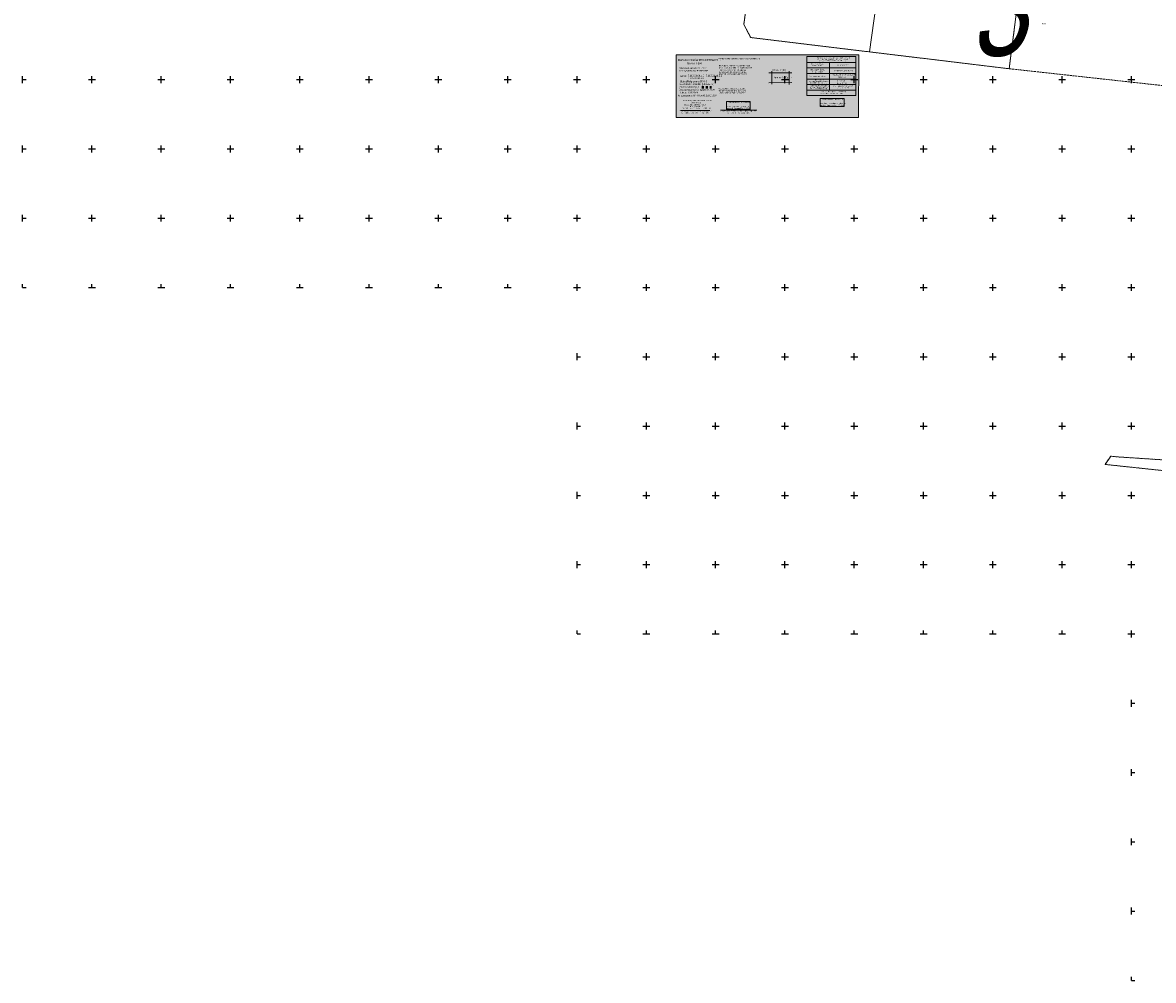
# Model space of a CAD drawing. Header units: metres. Extents: x 7523615 to 7533948, y 5492686 to 5502120.
# Tile 5 of 256: x 7529200 to 7530016, y 5497000 to 5497691. Entities that reach past the tile are written whole.
import ezdxf
from ezdxf.enums import TextEntityAlignment as Align

# ---------------------------------------------------------------- set-up
doc = ezdxf.new("R2010")
doc.units = ezdxf.units.M
for name, pattern in [('1.4_1.4', [2.8, 1.4, -1.4]), ('219-500', [0]), ('egkk-500', [2, 1.5, -0.5]), ('egug-500', [1, 0.5, -0.5])]:
    doc.linetypes.add(name, pattern=pattern)
doc.layers.get('0').update_dxf_attribs({"color": 2, "lineweight": 5})
doc.styles.get("Standard").update_dxf_attribs({"font": 'Working1250', "width": 0.75})

# ---------------------------------------------------------------- blocks, each defined once
blk = doc.blocks.new('203')
at = {"linetype": 'Continuous', "lineweight": 0}
h = blk.add_hatch(color=0, dxfattribs=at)
edge = h.paths.add_edge_path()
edge.add_arc((0, 0), 0.045, 0, 360)
blk = doc.blocks.new('RAMKA500K')
at = {"color": 0}
for p, q in [((0, 247.5), (0, 250)), ((0, 250), (2.5, 250)), ((47.5, 250), (52.5, 250)), ((50, 247.5), (50, 250)), ((97.5, 250), (102.5, 250)), ((100, 247.5), (100, 250)), ((147.5, 250), (152.5, 250)), ((150, 247.5), (150, 250)), ((197.5, 250), (202.5, 250)), ((200, 247.5), (200, 250)), ((247.5, 250), (252.5, 250)), ((250, 247.5), (250, 250)), ((297.5, 250), (302.5, 250)), ((300, 247.5), (300, 250)), ((347.5, 250), (352.5, 250)), ((350, 247.5), (350, 250)), ((397.5, 250), (400, 250)), ((400, 247.5), (400, 250)), ((0, 197.5), (0, 202.5)), ((0, 200), (2.5, 200)), ((47.5, 200), (52.5, 200)), ((50, 197.5), (50, 202.5)), ((97.5, 200), (102.5, 200)), ((100, 197.5), (100, 202.5)), ((147.5, 200), (152.5, 200)), ((150, 197.5), (150, 202.5)), ((197.5, 200), (202.5, 200)), ((200, 197.5), (200, 202.5)), ((247.5, 200), (252.5, 200)), ((250, 197.5), (250, 202.5)), ((297.5, 200), (302.5, 200)), ((300, 197.5), (300, 202.5)), ((347.5, 200), (352.5, 200)), ((350, 197.5), (350, 202.5)), ((397.5, 200), (400, 200)), ((400, 197.5), (400, 202.5)), ((0, 147.5), (0, 152.5)), ((0, 150), (2.5, 150)), ((47.5, 150), (52.5, 150)), ((50, 147.5), (50, 152.5)), ((97.5, 150), (102.5, 150)), ((100, 147.5), (100, 152.5)), ((147.5, 150), (152.5, 150)), ((150, 147.5), (150, 152.5)), ((197.5, 150), (202.5, 150)), ((200, 147.5), (200, 152.5)), ((247.5, 150), (252.5, 150)), ((250, 147.5), (250, 152.5)), ((297.5, 150), (302.5, 150)), ((300, 147.5), (300, 152.5)), ((347.5, 150), (352.5, 150)), ((350, 147.5), (350, 152.5)), ((397.5, 150), (400, 150)), ((400, 147.5), (400, 152.5)), ((0, 97.5), (0, 102.5)), ((0, 100), (2.5, 100)), ((47.5, 100), (52.5, 100)), ((50, 97.5), (50, 102.5)), ((97.5, 100), (102.5, 100)), ((100, 97.5), (100, 102.5)), ((147.5, 100), (152.5, 100)), ((150, 97.5), (150, 102.5)), ((197.5, 100), (202.5, 100)), ((200, 97.5), (200, 102.5)), ((247.5, 100), (252.5, 100)), ((250, 97.5), (250, 102.5)), ((297.5, 100), (302.5, 100)), ((300, 97.5), (300, 102.5)), ((347.5, 100), (352.5, 100)), ((350, 97.5), (350, 102.5)), ((397.5, 100), (400, 100)), ((400, 97.5), (400, 102.5)), ((0, 47.5), (0, 52.5)), ((0, 50), (2.5, 50)), ((47.5, 50), (52.5, 50)), ((50, 47.5), (50, 52.5)), ((97.5, 50), (102.5, 50)), ((100, 47.5), (100, 52.5)), ((147.5, 50), (152.5, 50)), ((150, 47.5), (150, 52.5)), ((197.5, 50), (202.5, 50)), ((200, 47.5), (200, 52.5)), ((247.5, 50), (252.5, 50)), ((250, 47.5), (250, 52.5)), ((297.5, 50), (302.5, 50)), ((300, 47.5), (300, 52.5)), ((347.5, 50), (352.5, 50)), ((350, 47.5), (350, 52.5)), ((397.5, 50), (400, 50)), ((400, 47.5), (400, 52.5)), ((0, 0), (0, 2.5)), ((0, 0), (2.5, 0)), ((47.5, 0), (52.5, 0)), ((50, 0), (50, 2.5)), ((97.5, 0), (102.5, 0)), ((100, 0), (100, 2.5)), ((147.5, 0), (152.5, 0)), ((150, 0), (150, 2.5)), ((197.5, 0), (202.5, 0)), ((200, 0), (200, 2.5)), ((247.5, 0), (252.5, 0)), ((250, 0), (250, 2.5)), ((297.5, 0), (302.5, 0)), ((300, 0), (300, 2.5)), ((347.5, 0), (352.5, 0)), ((350, 0), (350, 2.5)), ((397.5, 0), (400, 0)), ((400, 0), (400, 2.5))]:
    blk.add_line(p, q, dxfattribs=at)

msp = doc.modelspace()

# ---------------------------------------------------------------- hatches: boundary and pattern name
at = {"layer": 'Pieczątka na wyrysie', "linetype": 'CONTINUOUS', "lineweight": 13}
for points in [[(7529671.49, 5497622.55), (7529671.49, 5497667.75), (7529803.2, 5497667.75), (7529803.16, 5497622.55)], [(7529707.8, 5497628.49), (7529724.98, 5497628.49), (7529724.98, 5497634.24), (7529707.8, 5497634.24)], [(7529775.5, 5497630.67), (7529792.68, 5497630.67), (7529792.68, 5497636.43), (7529775.5, 5497636.43)]]:
    msp.add_hatch(color=0, dxfattribs=at).paths.add_polyline_path(points)

# ---------------------------------------------------------------- linework, layer by layer
at = {"layer": '217-kontur klasyfikacyjny', "color": 7, "linetype": 'egkk-500', "lineweight": 18, "flags": 128}
for points in [[(7529728.58, 5497748.48), (7529720.25, 5497689.74)], [(7529720.25, 5497689.74), (7529725.32, 5497680.33)], [(7529916.05, 5497691.28), (7529911.74, 5497657.86)], [(7529725.32, 5497680.33), (7529810.91, 5497670.01)], [(7529810.91, 5497670.01), (7529911.74, 5497657.86)], [(7529911.74, 5497657.86), (7530117.74, 5497635.21)]]:
    msp.add_lwpolyline(points, dxfattribs=at)
at = {"layer": '218-kontur użytku gruntowego', "color": 7, "linetype": 'egug-500', "lineweight": 18, "flags": 128}
for points in [[(7529728.58, 5497748.48), (7529720.25, 5497689.74)], [(7529720.25, 5497689.74), (7529725.32, 5497680.33)], [(7529916.05, 5497691.28), (7529911.74, 5497657.86)], [(7529725.32, 5497680.33), (7529810.91, 5497670.01)], [(7529810.91, 5497670.01), (7529911.74, 5497657.86)], [(7529911.74, 5497657.86), (7530117.74, 5497635.21)], [(7529985.01, 5497378.29), (7529980.93, 5497372.33)], [(7529990.33, 5497377.72), (7529985.01, 5497378.29)], [(7529980.93, 5497372.33), (7530010.24, 5497369.22)], [(7530033.5, 5497374.9), (7529990.33, 5497377.72)], [(7530010.24, 5497369.22), (7530036.09, 5497366.46)]]:
    msp.add_lwpolyline(points, dxfattribs=at)
at = {"layer": '219-działka ewidencyjna', "color": 3, "linetype": '219-500', "lineweight": 18, "flags": 128}
for points in [[(7529810.91, 5497670.01), (7529823.32, 5497758.16)], [(7529728.58, 5497748.48), (7529720.25, 5497689.74)], [(7529911.74, 5497657.86), (7529921.48, 5497733.39)], [(7529725.32, 5497680.33), (7529720.25, 5497689.74)], [(7529725.32, 5497680.33), (7529810.91, 5497670.01)], [(7529810.91, 5497670.01), (7529911.74, 5497657.86)], [(7529980.93, 5497372.33), (7529985.01, 5497378.29)], [(7529990.33, 5497377.72), (7529985.01, 5497378.29)], [(7530010.24, 5497369.22), (7529980.93, 5497372.33)], [(7529990.33, 5497377.72), (7530033.5, 5497374.9)], [(7530010.24, 5497369.22), (7530036.09, 5497366.46)]]:
    msp.add_lwpolyline(points, dxfattribs=at)
at = {"layer": 'Pieczątka na wyrysie', "color": 7, "linetype": 'CONTINUOUS', "lineweight": 13, "flags": 128}
msp.add_lwpolyline([(7529671.49, 5497622.55), (7529671.49, 5497667.75), (7529803.2, 5497667.75), (7529803.16, 5497622.55)], close=True, dxfattribs=at)
at = {"layer": 'Pieczątka na wyrysie', "color": 1, "linetype": 'CONTINUOUS', "lineweight": 13, "flags": 128}
for points in [[(7529765.75, 5497666.67), (7529765.75, 5497638.43)], [(7529801.12, 5497666.67), (7529765.75, 5497666.67)], [(7529801.12, 5497666.67), (7529801.12, 5497638.43)], [(7529801.12, 5497662.43), (7529765.75, 5497662.43)], [(7529801.12, 5497658.43), (7529765.75, 5497658.43)], [(7529782.14, 5497642.43), (7529782.14, 5497662.43)], [(7529801.12, 5497654.43), (7529765.75, 5497654.43)], [(7529801.12, 5497650.43), (7529765.75, 5497650.43)], [(7529801.12, 5497646.43), (7529765.75, 5497646.43)], [(7529801.12, 5497642.43), (7529765.75, 5497642.43)], [(7529801.12, 5497638.43), (7529765.75, 5497638.43)]]:
    msp.add_lwpolyline(points, dxfattribs=at)
at = {"layer": 'Pieczątka na wyrysie', "color": 7, "linetype": 'CONTINUOUS', "lineweight": 13, "flags": 128}
for points in [[(7529740.57, 5497655.99), (7529740.58, 5497646.62)], [(7529752.96, 5497656.19), (7529752.97, 5497646.54)], [(7529754.87, 5497647.79), (7529738.38, 5497647.78)], [(7529754.91, 5497654.88), (7529738.42, 5497654.89)], [(7529674.61, 5497627.79), (7529695.92, 5497627.82)], [(7529703.42, 5497627.83), (7529729.77, 5497627.86)]]:
    msp.add_lwpolyline(points, dxfattribs=at)
at = {"layer": 'Pieczątka na wyrysie', "color": 5, "linetype": '1.4_1.4', "lineweight": 50, "flags": 128}
msp.add_lwpolyline([(7529690.11, 5497644.62), (7529698.47, 5497644.64)], dxfattribs=at)
at = {"layer": 'Pieczątka na wyrysie', "color": 0, "linetype": 'CONTINUOUS', "lineweight": 13, "flags": 128}
for points in [[(7529707.8, 5497628.49), (7529724.98, 5497628.49), (7529724.98, 5497634.24), (7529707.8, 5497634.24)], [(7529775.5, 5497630.67), (7529792.68, 5497630.67), (7529792.68, 5497636.43), (7529775.5, 5497636.43)]]:
    msp.add_lwpolyline(points, close=True, dxfattribs=at)

# ---------------------------------------------------------------- block references
at = {"layer": '203-punkt graniczny', "color": 3, "linetype": 'CONTINUOUS', "lineweight": 18}
for p in [(7529720.25, 5497689.74), (7529725.32, 5497680.33), (7529810.91, 5497670.01), (7529911.74, 5497657.86), (7529985.01, 5497378.29), (7529980.93, 5497372.33), (7529990.33, 5497377.72), (7530010.24, 5497369.22)]:
    msp.add_blockref('203', p, dxfattribs=at)
at = {"layer": 'Wstawianie ramki sekcyjnej z opisem', "color": 7, "linetype": 'CONTINUOUS', "lineweight": 13}
for p in [(7529200, 5497500), (7529600, 5497500), (7530000, 5497500), (7529600, 5497250), (7530000, 5497250), (7530000, 5497000)]:
    msp.add_blockref('RAMKA500K', p, dxfattribs=at)

# ---------------------------------------------------------------- texts
at = {"layer": '209-oznaczenie konturu klasyfikacyjnego', "color": 7, "linetype": 'CONTINUOUS', "lineweight": 18, "width": 0.79}
msp.add_text('PsVI', height=1, dxfattribs=at).set_placement((7529935.35, 5497690.96), align=Align.TOP_LEFT)
at = {"layer": '995-Tekst dodatkowy duży', "color": 6, "linetype": 'CONTINUOUS', "lineweight": 35, "oblique": 15, "width": 0.79}
msp.add_text('3', height=68.36, dxfattribs=at).set_placement((7529883.26, 5497667.2))
at = {"layer": 'Pieczątka na wyrysie', "color": 7, "linetype": 'CONTINUOUS', "lineweight": 25}
for s, height, width, p in [('MAPA DO CELÓW PROJEKTOWYCH', 1.25, 0.9, (7529687.6, 5497664.15)), ('SKALA 1:500', 1.3, 0.923, (7529684.69, 5497661.55)), ('Arkusz 3 (30)', 1.25, 0.9, (7529747.26, 5497651.46))]:
    msp.add_text(s, height=height, dxfattribs=dict(at, width=width)).set_placement(p, align=Align.MIDDLE_CENTER)
at = {"layer": 'Pieczątka na wyrysie', "color": 7, "linetype": 'CONTINUOUS', "lineweight": 13, "width": 0.903}
for s, p in [('Granice działek wkreślono zgodnie z mapą ewidencyjną', (7529717.12, 5497664.62)), ('-', (7529703.17, 5497663.25))]:
    msp.add_text(s, height=0.875, dxfattribs=at).set_placement(p, align=Align.CENTER)
at = {"layer": 'Pieczątka na wyrysie', "color": 1, "linetype": 'CONTINUOUS', "lineweight": 13, "width": 0.903}
for s, p in [('w wyniku prac geodezyjnych, których rezultaty zawiera', (7529773.03, 5497664.37)), ('Oświadczam, że niniejszy dokument został opracowany', (7529773.09, 5497665.37)), ('pozytywnie zweryfikowany operat techniczny', (7529775.06, 5497663.33)), ('Organ służby geodezyjnej,', (7529767.93, 5497657.2)), ('który otrzymał zgłoszenie', (7529767.93, 5497656.16)), ('Identyfikator zgłoszenia ', (7529768.46, 5497661.03)), ('prac geodezyjnych', (7529769.48, 5497655.17)), ('pracy geodezyjnej', (7529769.54, 5497660.01)), ('Wykonawca prac geodezyjnych', (7529767.23, 5497652.02)), ('oraz numer uprawnień zawodowych', (7529767.25, 5497648.39)), ('kierownika prac geodezyjnych', (7529768.13, 5497647.21)), ('Imię i nazwisko', (7529771.1, 5497649.45)), ('dokumentu potwierdzającego', (7529768.02, 5497644.2)), ('wyniki pozytywnej weryfikacji', (7529768.13, 5497643.12)), ('Numer oraz data sporządzenia', (7529768.26, 5497645.25)), ('Jestem świadomy odpowiedzialności karnej', (7529775.41, 5497641.08)), ('za złożenie fałszywego oświadczenia', (7529775.77, 5497639.89))]:
    msp.add_text(s, height=0.7, dxfattribs=at).set_placement(p)
at = {"layer": 'Pieczątka na wyrysie', "color": 7, "linetype": 'CONTINUOUS', "lineweight": 18}
for s, height, width, p in [('Układ współrzędnych XY: "2000"', 1.015, 0.798, (7529683.38, 5497657.86)), ('Układ wysokościowy: "EVRF 2007"', 1.015, 0.798, (7529683.95, 5497655.86)), ('Godło:', 1.25, 0.8, (7529676.74, 5497651.86)), ('Gmina:', 1.25, 0.8, (7529676.73, 5497646.1)), ('Obiekt:', 1.25, 0.8, (7529676.84, 5497648.09)), ('Osiek Jasielski [180508_2]', 1.25, 0.8, (7529688.54, 5497646.11)), ('Pielgrzymka [0004]', 1.25, 0.8, (7529686.42, 5497648.11)), ('Data opracowania mapy:', 1.25, 0.8, (7529682.58, 5497642.11)), ('Zakres aktualizacji:', 1.25, 0.8, (7529680.93, 5497644.1)), ('Nr zgłoszenia: GN-III.6640.2801.2024', 1.25, 0.8, (7529686.79, 5497637.96)), ('189/2024', 1.25, 0.8, (7529683.7, 5497640.06)), ('05.12.2025', 1.25, 0.8, (7529695.22, 5497641.98))]:
    msp.add_text(s, height=height, dxfattribs=dict(at, width=width)).set_placement(p, align=Align.CENTER)
at = {"layer": 'Pieczątka na wyrysie', "color": 7, "linetype": 'CONTINUOUS', "lineweight": 13, "width": 0.903}
for s, rotation, p in [('podziemnych, które nie były zgłoszone do', 0.053, (7529713.46, 5497656.55)), ('Nie wyklucza się istnienia w terenie innych', 0.053, (7529713.41, 5497659.55)), ('nie wykazanych na niniejszej mapie urządzeń', 0.053, (7529714.21, 5497658.06)), ('inwentaryzacji lub o których brak jest', 0.053, (7529712.47, 5497655.05)), ('informacji w instytucjach branżowych', 0.053, (7529712.52, 5497653.55)), ('obciążeń służebnościami gruntowymi ', 0.054, (7529712.11, 5497641.56)), ('Mapa wykonana została bez ustalenia', 0.054, (7529712.05, 5497643.06)), ('ujawnionymi w księgach wieczystych', 0.054, (7529711.92, 5497640.06))]:
    msp.add_text(s, height=0.875, rotation=rotation, dxfattribs=at).set_placement(p, align=Align.CENTER)
at = {"layer": 'Pieczątka na wyrysie', "color": 7, "linetype": 'CONTINUOUS', "lineweight": 18, "width": 0.9}
for s, p in [('Arkusz 2 (30)', (7529745.86, 5497656.95)), ('-', (7529746.03, 5497646.52))]:
    msp.add_text(s, height=1.25, dxfattribs=at).set_placement(p, align=Align.MIDDLE_CENTER)
at = {"layer": 'Pieczątka na wyrysie', "color": 7, "linetype": 'CONTINUOUS', "lineweight": 25, "width": 0.903}
for s, height, p in [('STAROSTA JASIELSKI', 0.91, (7529785.37, 5497655.91)), ('6640.2801.2024', 0.84, (7529787.81, 5497660.01)), ('„ALFA” s.c.', 0.91, (7529787.97, 5497651.47))]:
    msp.add_text(s, height=height, dxfattribs=at).set_placement(p)
at = {"layer": 'Pieczątka na wyrysie', "color": 7, "linetype": 'CONTINUOUS', "lineweight": 13}
for s, height, width, p in [('7.115.24.14.2.3', 1.25, 0.8, (7529679.89, 5497650.42)), ('7.115.24.09.4.3 ; 7.115.24.14.2.1', 1.25, 0.8, (7529679.97, 5497652.19)), ('PRZEDSIĘBIORSTWO GEODEZYJNE', 0.7, 0.903, (7529784.26, 5497653.16)), ('Zdzisław Sychta', 0.7, 0.903, (7529787.47, 5497648.68)), ('Nr upr. 16140/97', 0.7, 0.903, (7529787.59, 5497647.09)), ('Protokół 6640.2801.2024_36479', 0.7, 0.903, (7529785.17, 5497644.86)), ('z dnia    15.12.2025 ', 0.7, 0.903, (7529787.82, 5497643.73))]:
    msp.add_text(s, height=height, dxfattribs=dict(at, width=width)).set_placement(p)
at = {"layer": 'Pieczątka na wyrysie', "color": 7, "linetype": 'CONTINUOUS', "lineweight": 18, "width": 0.9}
msp.add_text('-', height=1.25, dxfattribs=at).set_placement((7529738.82, 5497651.08), align=Align.MIDDLE_RIGHT)
msp.add_text('-', height=1.25, dxfattribs=at).set_placement((7529754.56, 5497651.44), align=Align.MIDDLE_LEFT)
at = {"layer": 'Pieczątka na wyrysie', "color": 7, "linetype": 'CONTINUOUS', "lineweight": 18, "width": 0.8}
msp.add_text('L.ks.r.:', height=1.25, rotation=0.056, dxfattribs=at).set_placement((7529676.75, 5497640.04), align=Align.CENTER)
at = {"layer": 'Pieczątka na wyrysie', "color": 172, "linetype": 'CONTINUOUS', "lineweight": 13, "width": 0.903}
for s, p in [('PRZEDSIĘBIORSTWO GEODEZYJNE', (7529676.46, 5497634.47)), ('38-200 Jasło, ul. Bednarska 6', (7529677.09, 5497631.51)), ('Tel. (013)4481916', (7529680.59, 5497630.19)), ('Geodeta uprawniony w dziedzinie', (7529708.07, 5497630.14)), ('geodezji i kartografii nr 16140/97', (7529775.5, 5497630.97)), ('Geodeta uprawniony w dziedzinie', (7529775.77, 5497632.33)), ('NIP 685-16-82-103 Regon 370351141', (7529676.09, 5497628.94)), ('geodezji i kartografii nr 16140/97', (7529707.81, 5497628.78))]:
    msp.add_text(s, height=0.875, dxfattribs=at).set_placement(p)
at = {"layer": 'Pieczątka na wyrysie', "color": 172, "linetype": 'CONTINUOUS', "lineweight": 25, "width": 0.903}
for s, p in [('„ALFA” s.c.', (7529682.07, 5497632.79)), ('ZDZISŁAW  SYCHTA', (7529709.36, 5497633.11)), ('ZDZISŁAW  SYCHTA', (7529777.06, 5497635.29))]:
    msp.add_text(s, height=1.137, dxfattribs=at).set_placement(p)
at = {"layer": 'Pieczątka na wyrysie', "color": 7, "linetype": 'CONTINUOUS', "lineweight": 18, "width": 0.796}
for s, rotation, p in [('imię i nazwisko lub nazwa podmiotu, który wykonał mapę', 0.076, (7529684.93, 5497627.71)), ('oraz podpis osoby reprezentującej ten podmiot', 0.057, (7529684.97, 5497626.27)), ('imię i nazwisko, numer świadectwa nadania uprawnień geodety,', 0.079, (7529715.7, 5497627.78)), ('który sporządził mapę, oraz jego podpis', 0.079, (7529715.98, 5497626.31))]:
    msp.add_text(s, height=0.71, rotation=rotation, dxfattribs=at).set_placement(p, align=Align.TOP_CENTER)

doc.saveas('drawing.dxf')
